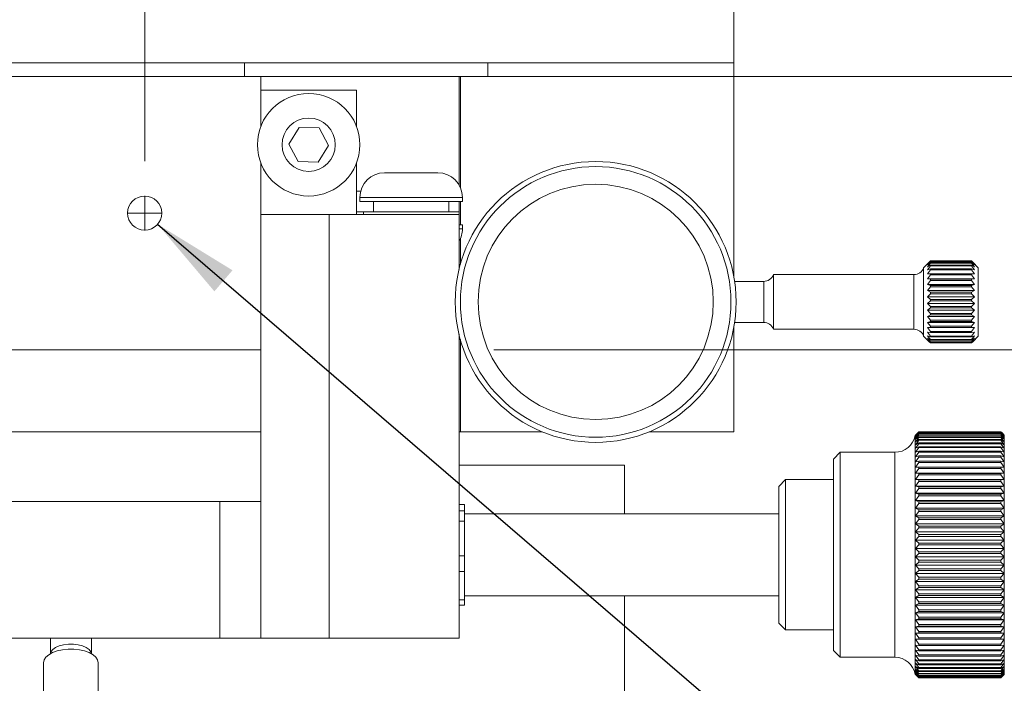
# Model space of a CAD drawing. Header units: millimetres. Extents: x 3 to 556, y 2 to 429.
# Tile 23 of 57: x 171 to 243, y 302 to 350. Entities that reach past the tile are written whole.
import ezdxf

# ---------------------------------------------------------------- set-up
doc = ezdxf.new("R2010")
doc.units = ezdxf.units.MM
doc.header["$LTSCALE"] = 2
doc.layers.add('FORMAT', color=7, linetype='Continuous')
doc.styles.add('SLDTEXTSTYLE0', font='TXT', dxfattribs={"width": 0.75})
doc.dimstyles.new('SLDDIMSTYLE0', dxfattribs={"dimtxt": 4.233333, "dimasz": 6.35, "dimexe": 0, "dimexo": 0.0625, "dimgap": 1.058333, "dimtad": 0, "dimtih": 1, "dimtoh": 1, "dimdec": 1, "dimrnd": 1e-09, "dimzin": 4, "dimdsep": 46, "dimtxsty": 'SLDTEXTSTYLE0', "dimsah": 1, "dimcen": 0.09, "dimadec": 0, "dimazin": 1, "dimtfac": 1, "dimtdec": 1, "dimtofl": 0, "dimtmove": 0, "dimatfit": 3, "dimfxl": 1, "dimfrac": 2, "dimtolj": 1, "dimtzin": 12, "dimarcsym": 0})
doc.dimstyles.new('SLDDIMSTYLE2', dxfattribs={"dimtxt": 4.233333, "dimasz": 6.35, "dimexe": 0, "dimexo": 0.0625, "dimgap": 1.058333, "dimtad": 0, "dimtih": 1, "dimtoh": 1, "dimdec": 1, "dimrnd": 1e-09, "dimzin": 12, "dimdsep": 46, "dimtxsty": 'SLDTEXTSTYLE0', "dimsah": 1, "dimcen": 0.09, "dimadec": 0, "dimazin": 3, "dimtfac": 1, "dimtdec": 1, "dimtofl": 0, "dimtmove": 0, "dimatfit": 3, "dimfxl": 1, "dimfrac": 2, "dimtolj": 1, "dimtzin": 12, "dimarcsym": 0})
doc.dimstyles.new('SLDDIMSTYLE5', dxfattribs={"dimtxt": 4.233333, "dimasz": 6.35, "dimexe": 0, "dimexo": 0.0625, "dimgap": 1.058333, "dimtad": 0, "dimtih": 1, "dimtoh": 1, "dimdec": 1, "dimrnd": 1e-09, "dimzin": 4, "dimdsep": 46, "dimtxsty": 'SLDTEXTSTYLE0', "dimsah": 1, "dimcen": 0.09, "dimadec": 0, "dimazin": 1, "dimtfac": 1, "dimtdec": 1, "dimtmove": 0, "dimatfit": 0, "dimfxl": 1, "dimfrac": 2, "dimtolj": 1, "dimtzin": 12, "dimarcsym": 0})
doc.dimstyles.new('SLDDIMSTYLE6', dxfattribs={"dimtxt": 4.233333, "dimasz": 6.35, "dimexe": 0, "dimexo": 0.0625, "dimgap": 1.058333, "dimtad": 0, "dimtih": 1, "dimtoh": 1, "dimdec": 6, "dimrnd": 1e-09, "dimzin": 12, "dimdsep": 46, "dimtxsty": 'SLDTEXTSTYLE0', "dimsah": 1, "dimcen": 0, "dimadec": 0, "dimazin": 3, "dimtfac": 1, "dimtdec": 1, "dimtofl": 0, "dimtmove": 0, "dimatfit": 3, "dimfxl": 1, "dimfrac": 2, "dimtolj": 1, "dimtzin": 12, "dimarcsym": 0})

# ---------------------------------------------------------------- blocks, each defined once
blk = doc.blocks.new('_D_4')
at = {"color": 7, "linetype": 'Continuous', "lineweight": 0}
for p, q in [((100.416, 383.073), (100.416, 416.089)), ((270.343, 383.073), (270.343, 416.089)), ((100.416, 412.533), (164.275, 412.533)), ((168.631, 412.533), (167.773, 412.533)), ((167.773, 412.533), (167.773, 405.807)), ((186.292, 412.533), (187.15, 412.533)), ((187.15, 412.533), (187.15, 405.807)), ((270.343, 412.533), (206.484, 412.533)), ((167.773, 405.807), (168.631, 405.807)), ((187.15, 405.807), (186.292, 405.807)), ((100.416, 375.573), (100.416, 377.993)), ((270.343, 348.523), (270.343, 377.993)), ((100.416, 313.423), (100.416, 370.493)), ((270.343, 328.523), (270.343, 343.443)), ((270.343, 313.523), (270.343, 323.443))]:
    blk.add_line(p, q, dxfattribs=at)
for points in [[(100.416, 412.533), (106.766, 411.517), (106.766, 413.549)], [(270.343, 412.533), (263.993, 413.549), (263.993, 411.517)]]:
    blk.add_solid(points, dxfattribs=at)
at = {"color": 7, "linetype": 'Continuous', "lineweight": 0, "char_height": 4.2333, "attachment_point": 1, "style": 'SLDTEXTSTYLE0'}
for s, insert in [('169.9mm', (165.134, 418.849)), ('NOM', (191.377, 418.849)), ('6.69in', (169.704, 411.264))]:
    blk.add_mtext(s, dxfattribs=dict(at, insert=insert))
blk = doc.blocks.new('_D_8')
at = {"color": 7, "linetype": 'Continuous', "lineweight": 0}
for p, q in [((139.692, 339.793), (139.692, 397.328)), ((179.692, 339.793), (179.692, 397.328)), ((139.692, 393.772), (126.992, 393.772)), ((150.862, 393.772), (150.003, 393.772)), ((150.003, 393.772), (150.003, 387.045)), ((168.522, 393.772), (169.38, 393.772)), ((169.38, 393.772), (169.38, 387.045)), ((179.692, 393.772), (192.392, 393.772)), ((150.003, 387.045), (150.862, 387.045)), ((169.38, 387.045), (168.522, 387.045))]:
    blk.add_line(p, q, dxfattribs=at)
for points in [[(139.692, 393.772), (133.342, 394.788), (133.342, 392.756)], [(179.692, 393.772), (186.042, 392.756), (186.042, 394.788)]]:
    blk.add_solid(points, dxfattribs=at)
at = {"color": 7, "linetype": 'Continuous', "lineweight": 0, "char_height": 4.2333, "attachment_point": 1, "style": 'SLDTEXTSTYLE0'}
for s, insert in [('40.0mm', (148.928, 400.087)), ('1.57in', (151.935, 392.502))]:
    blk.add_mtext(s, dxfattribs=dict(at, insert=insert))
blk = doc.blocks.new('_D_9')
at = {"layer": 'FORMAT'}
for p, q in [((180.64, 335.168), (237.986, 285.858)), ((237.986, 285.858), (244.019, 285.858))]:
    blk.add_line(p, q, dxfattribs=at)
blk.add_solid([(180.64, 335.168), (184.792, 330.258), (186.117, 331.799)], dxfattribs=at)
at = {"layer": 'FORMAT', "char_height": 4.2333, "attachment_point": 1, "style": 'SLDTEXTSTYLE0'}
for s, insert in [('M3x0.5', (252.203, 294.678)), ('5mm DEEP', (247.194, 287.952)), ('2 PLACES', (249.005, 281.226))]:
    blk.add_mtext(s, dxfattribs=dict(at, insert=insert))
blk = doc.blocks.new('_D_11')
at = {"color": 7, "linetype": 'Continuous', "lineweight": 0}
for p, q in [((205.232, 345.983), (301.944, 345.983)), ((298.388, 345.983), (298.388, 325.983)), ((205.232, 325.983), (301.944, 325.983)), ((298.388, 308.805), (298.388, 325.983)), ((306.008, 308.805), (298.388, 308.805)), ((313.637, 308.805), (312.779, 308.805)), ((312.779, 308.805), (312.779, 302.079)), ((331.298, 308.805), (332.156, 308.805)), ((332.156, 308.805), (332.156, 302.079)), ((312.779, 302.079), (313.637, 302.079)), ((332.156, 302.079), (331.298, 302.079))]:
    blk.add_line(p, q, dxfattribs=at)
for points in [[(298.388, 345.983), (297.372, 339.633), (299.404, 339.633)], [(298.388, 325.983), (299.404, 332.333), (297.372, 332.333)]]:
    blk.add_solid(points, dxfattribs=at)
at = {"color": 7, "linetype": 'Continuous', "lineweight": 0, "char_height": 4.2333, "attachment_point": 1, "style": 'SLDTEXTSTYLE0'}
for s, insert in [('20.0mm', (311.704, 315.12)), ('0.79in', (314.71, 307.536))]:
    blk.add_mtext(s, dxfattribs=dict(at, insert=insert))
blk = doc.blocks.new('_D_12')
at = {"color": 7, "linetype": 'Continuous', "lineweight": 0}
for p, q in [((306.008, 391.275), (298.388, 391.275)), ((298.388, 391.275), (298.388, 380.533)), ((310.517, 391.275), (309.659, 391.275)), ((309.659, 391.275), (309.659, 384.549)), ((328.178, 391.275), (329.036, 391.275)), ((329.036, 391.275), (329.036, 384.549)), ((309.659, 384.549), (310.517, 384.549)), ((329.036, 384.549), (328.178, 384.549)), ((217.332, 380.533), (301.944, 380.533)), ((298.388, 380.533), (298.388, 345.983)), ((205.232, 345.983), (301.944, 345.983))]:
    blk.add_line(p, q, dxfattribs=at)
for points in [[(298.388, 380.533), (297.372, 374.183), (299.404, 374.183)], [(298.388, 345.983), (299.404, 352.333), (297.372, 352.333)]]:
    blk.add_solid(points, dxfattribs=at)
at = {"color": 7, "linetype": 'Continuous', "lineweight": 0, "char_height": 4.2333, "attachment_point": 1, "style": 'SLDTEXTSTYLE0'}
for s, insert in [('34.6mm', (308.584, 397.591)), ('NOM', (331.699, 397.591)), ('1.36in', (311.59, 390.006))]:
    blk.add_mtext(s, dxfattribs=dict(at, insert=insert))
blk = doc.blocks.new('SW_CENTERMARKSYMBOL_5')
at = {"color": 0, "linetype": 'Continuous', "lineweight": 0}
for q in [(0, 1.27), (-1.27, 0), (0, -1.27), (1.27, 0)]:
    blk.add_line((0, 0), q, dxfattribs=at)

msp = doc.modelspace()

# ---------------------------------------------------------------- linework, layer by layer
at = {"color": 7, "linetype": 'Continuous', "lineweight": 0}
for p, q in [((222.791797, 346.9833606), (222.791797, 352.9833616)), ((138.7917953, 346.9833606), (222.791797, 346.9833606)), ((186.9917973, 345.9833586), (186.9917973, 346.9833606)), ((204.7917968, 346.9833606), (204.7917968, 345.9833586)), ((222.791797, 346.9833606), (222.791797, 345.9833586)), ((162.6917976, 345.9833586), (188.1917971, 345.9833586)), ((188.1917971, 345.9833586), (188.1917971, 344.9833603)), ((202.6917976, 345.9833586), (188.1917971, 345.9833586)), ((202.6917976, 338.0485089), (202.6917976, 345.9833586)), ((202.7917975, 345.9833586), (202.6917976, 345.9833586)), ((222.791797, 345.9833586), (202.7917975, 345.9833586)), ((202.7917975, 337.8527337), (202.7917975, 345.9833586)), ((222.791797, 331.3757726), (222.791797, 345.9833586)), ((188.1917971, 342.3296534), (188.1917971, 344.9833603)), ((188.1917971, 344.9833603), (195.1917964, 344.9833603)), ((195.1917964, 344.9833603), (195.1917964, 342.3296534)), ((190.2490402, 341.0256007), (191.0070009, 342.2539444)), ((191.0070009, 342.2539444), (192.4497574, 342.2117033)), ((192.4497574, 342.2117033), (193.1345551, 340.9411185)), ((190.9338361, 339.7550159), (190.2490402, 341.0256007)), ((193.1345551, 340.9411185), (192.3765945, 339.7127748)), ((188.1917971, 335.883359), (188.1917971, 339.6370695)), ((192.3765945, 339.7127748), (190.9338361, 339.7550159)), ((195.1917964, 339.6370695), (195.1917964, 335.883359)), ((197.2417976, 338.9333622), (201.1417965, 338.9333622)), ((195.1917964, 337.5833617), (195.498954, 337.5833617)), ((195.4417969, 337.1333615), (195.4417969, 336.8333601)), ((195.4417969, 336.8333601), (202.9417972, 336.8333601)), ((196.4417971, 336.8333601), (196.4417971, 336.0833586)), ((201.941797, 336.0833586), (201.941797, 336.8333601)), ((202.6917976, 336.8333601), (202.6917976, 336.0833586)), ((202.7917975, 335.1333612), (202.7917975, 336.8333601)), ((202.9417972, 336.8333601), (202.9417972, 337.1333615)), ((188.1917971, 304.8833604), (188.1917971, 335.883359)), ((188.1917971, 335.883359), (193.1917979, 335.883359)), ((193.1917979, 335.883359), (193.1917979, 304.8833604)), ((193.1917979, 335.883359), (202.6917976, 335.883359)), ((195.6917974, 336.0833586), (195.1917964, 336.0833586)), ((195.6917974, 336.0833586), (202.6917976, 336.0833586)), ((195.6917974, 336.0833586), (195.6917974, 335.883359)), ((202.6917976, 336.0833586), (202.6917976, 335.883359)), ((202.6917976, 335.883359), (202.6917976, 331.8479382)), ((202.9417972, 335.1333612), (202.6917976, 335.1333612)), ((202.9417972, 334.8333598), (202.9417972, 335.1333612)), ((202.7917975, 332.2367654), (202.7917975, 334.1139839)), ((237.1030501, 332.3946134), (236.6917967, 331.98336)), ((237.1917977, 332.482262), (236.9752205, 332.2642432)), ((236.9752205, 332.2642432), (237.1917977, 332.4643807)), ((237.1917977, 332.4508057), (236.9752205, 332.2013491)), ((236.9752205, 332.2013491), (237.1917977, 332.3605866)), ((237.1917977, 332.3291899), (236.9752205, 332.055869)), ((236.9752205, 332.055869), (237.1917977, 332.1693712)), ((237.1917977, 332.482262), (240.1917963, 332.482262)), ((237.1917977, 332.4643807), (237.1917977, 332.4508057)), ((237.1917977, 332.4643807), (240.1917963, 332.4643807)), ((237.1917977, 332.4508057), (240.1917963, 332.4508057)), ((237.1917977, 332.3605866), (237.1917977, 332.3291899)), ((237.1917977, 332.3605866), (240.1917963, 332.3605866)), ((237.1917977, 332.3291899), (240.1917963, 332.3291899)), ((237.1917977, 332.1693712), (237.1917977, 332.1211026)), ((237.1917977, 332.1693712), (240.1917963, 332.1693712)), ((240.4083735, 332.2642432), (240.1917963, 332.482262)), ((240.1917963, 332.4508057), (240.1917963, 332.4643807)), ((240.1917963, 332.4643807), (240.4083735, 332.2642432)), ((240.4083735, 332.2013491), (240.1917963, 332.4508057)), ((240.1917963, 332.3291899), (240.1917963, 332.3605866)), ((240.1917963, 332.3605866), (240.4083735, 332.2013491)), ((240.4083735, 332.055869), (240.1917963, 332.3291899)), ((240.1917963, 332.1211026), (240.1917963, 332.1693712)), ((240.1917963, 332.1693712), (240.4083735, 332.055869)), ((240.6917973, 331.98336), (240.2805439, 332.3946134)), ((235.98469, 331.483359), (225.6917967, 331.483359)), ((225.6917967, 328.719663), (225.6917967, 331.483359)), ((236.6917967, 328.5287381), (236.6917967, 331.98336)), ((237.1917977, 332.1211026), (236.9752205, 331.832225)), ((236.9752205, 331.832225), (237.1917977, 331.8965421)), ((237.1917977, 331.8328694), (236.9752205, 331.5372118)), ((236.9752205, 331.5372118), (237.1917977, 331.5503881)), ((237.1917977, 331.4732485), (236.9752205, 331.1797925)), ((237.1917977, 332.1211026), (240.1917963, 332.1211026)), ((237.1917977, 331.8965421), (237.1917977, 331.8328694)), ((237.1917977, 331.8965421), (240.1917963, 331.8965421)), ((237.1917977, 331.8328694), (240.1917963, 331.8328694)), ((237.1917977, 331.5503881), (237.1917977, 331.4732485)), ((237.1917977, 331.5503881), (240.1917963, 331.5503881)), ((237.1917977, 331.4732485), (240.1917963, 331.4732485)), ((240.4083735, 331.832225), (240.1917963, 332.1211026)), ((240.1917963, 331.8328694), (240.1917963, 331.8965421)), ((240.1917963, 331.8965421), (240.4083735, 331.832225)), ((240.4083735, 331.5372118), (240.1917963, 331.8328694)), ((240.1917963, 331.4732485), (240.1917963, 331.5503881)), ((240.1917963, 331.5503881), (240.4083735, 331.5372118)), ((240.4083735, 331.1797925), (240.1917963, 331.4732485)), ((240.6917973, 331.98336), (240.6917973, 328.5287381)), ((224.9846905, 330.9833617), (222.857486, 330.9833617)), ((236.9752205, 331.1797925), (237.1917977, 331.1414295)), ((236.9752205, 331.1797925), (240.4083735, 331.1797925)), ((237.1917977, 331.0531662), (236.9752205, 330.7708302)), ((236.9752205, 330.7708302), (237.1917977, 330.68209)), ((236.9752205, 330.7708302), (240.4083735, 330.7708302)), ((237.1917977, 331.1414295), (237.1917977, 331.0531662)), ((237.1917977, 331.1414295), (240.1917963, 331.1414295)), ((237.1917977, 331.0531662), (240.1917963, 331.0531662)), ((240.1917963, 331.1414295), (240.4083735, 331.1797925)), ((240.1917963, 331.0531662), (240.1917963, 331.1414295)), ((240.4083735, 330.7708302), (240.1917963, 331.0531662)), ((240.1917963, 330.68209), (240.4083735, 330.7708302)), ((237.1917977, 330.5853815), (236.9752205, 330.3227485)), ((236.9752205, 330.3227485), (237.1917977, 330.1863284)), ((236.9752205, 330.3227485), (240.4083735, 330.3227485)), ((237.1917977, 330.0841176), (236.9752205, 329.8491598)), ((237.1917977, 330.68209), (237.1917977, 330.5853815)), ((237.1917977, 330.68209), (240.1917963, 330.68209)), ((237.1917977, 330.5853815), (240.1917963, 330.5853815)), ((237.1917977, 330.1863284), (237.1917977, 330.0841176)), ((237.1917977, 330.1863284), (240.1917963, 330.1863284)), ((237.1917977, 330.0841176), (240.1917963, 330.0841176)), ((240.1917963, 330.5853815), (240.1917963, 330.68209)), ((240.4083735, 330.3227485), (240.1917963, 330.5853815)), ((240.1917963, 330.1863284), (240.4083735, 330.3227485)), ((240.1917963, 330.0841176), (240.1917963, 330.1863284)), ((240.4083735, 329.8491598), (240.1917963, 330.0841176)), ((236.9752205, 329.8491598), (237.1917977, 329.6692097)), ((236.9752205, 329.8491598), (240.4083735, 329.8491598)), ((237.1917977, 329.5645998), (236.9752205, 329.3644586)), ((236.9752205, 329.3644586), (237.1917977, 329.1464397)), ((236.9752205, 329.3644586), (240.4083735, 329.3644586)), ((237.1917977, 329.6692097), (237.1917977, 329.5645998)), ((237.1917977, 329.6692097), (240.1917963, 329.6692097)), ((237.1917977, 329.5645998), (240.1917963, 329.5645998)), ((240.1917963, 329.6692097), (240.4083735, 329.8491598)), ((240.1917963, 329.5645998), (240.1917963, 329.6692097)), ((240.4083735, 329.3644586), (240.1917963, 329.5645998)), ((240.1917963, 329.1464397), (240.4083735, 329.3644586)), ((225.6917967, 327.4833621), (225.6917967, 328.719663)), ((237.1917977, 329.0426121), (236.9752205, 328.8833709)), ((236.9752205, 328.8833709), (237.1917977, 328.6339105)), ((236.9752205, 328.8833709), (240.4083735, 328.8833709)), ((237.1917977, 329.1464397), (237.1917977, 329.0426121)), ((237.1917977, 329.1464397), (240.1917963, 329.1464397)), ((237.1917977, 329.0426121), (240.1917963, 329.0426121)), ((237.1917977, 328.6339105), (237.1917977, 328.5340131)), ((237.1917977, 328.6339105), (240.1917963, 328.6339105)), ((240.1917963, 329.0426121), (240.1917963, 329.1464397)), ((240.4083735, 328.8833709), (240.1917963, 329.0426121)), ((240.1917963, 328.6339105), (240.4083735, 328.8833709)), ((240.1917963, 328.5340131), (240.1917963, 328.6339105)), ((222.857486, 327.9833593), (224.9846905, 327.9833593)), ((236.6917967, 326.983361), (236.6917967, 328.5287381)), ((237.1917977, 328.5340131), (236.9752205, 328.420511)), ((236.9752205, 328.420511), (237.1917977, 328.1471902)), ((236.9752205, 328.420511), (240.4083735, 328.420511)), ((237.1917977, 328.0542628), (236.9752205, 327.9899494)), ((236.9752205, 327.9899494), (237.1917977, 327.701068)), ((236.9752205, 327.9899494), (240.4083735, 327.9899494)), ((237.1917977, 328.5340131), (240.1917963, 328.5340131)), ((237.1917977, 328.1471902), (237.1917977, 328.0542628)), ((237.1917977, 328.1471902), (240.1917963, 328.1471902)), ((237.1917977, 328.0542628), (240.1917963, 328.0542628)), ((240.4083735, 328.420511), (240.1917963, 328.5340131)), ((240.1917963, 328.1471902), (240.4083735, 328.420511)), ((240.1917963, 328.0542628), (240.1917963, 328.1471902)), ((240.4083735, 327.9899494), (240.1917963, 328.0542628)), ((240.1917963, 327.701068), (240.4083735, 327.9899494)), ((240.6917973, 328.5287381), (240.6917973, 326.983361)), ((202.6917976, 327.1187828), (202.6917976, 304.8833604)), ((222.791797, 319.9833599), (222.791797, 327.5909447)), ((225.6917967, 327.4833621), (235.98469, 327.4833621)), ((237.1917977, 327.6179382), (236.9752205, 327.6047618)), ((236.9752205, 327.6047618), (237.1917977, 327.3091004)), ((236.9752205, 327.6047618), (240.4083735, 327.6047618)), ((237.1917977, 327.2382901), (236.9752205, 327.2766531)), ((236.9752205, 327.2766531), (237.1917977, 326.9831971)), ((237.1917977, 327.701068), (237.1917977, 327.6179382)), ((237.1917977, 327.701068), (240.1917963, 327.701068)), ((237.1917977, 327.6179382), (240.1917963, 327.6179382)), ((237.1917977, 327.3091004), (237.1917977, 327.2382901)), ((237.1917977, 327.3091004), (240.1917963, 327.3091004)), ((237.1917977, 327.2382901), (240.1917963, 327.2382901)), ((240.1917963, 327.6179382), (240.1917963, 327.701068)), ((240.4083735, 327.6047618), (240.1917963, 327.6179382)), ((240.1917963, 327.3091004), (240.4083735, 327.6047618)), ((240.1917963, 327.2382901), (240.1917963, 327.3091004)), ((240.1917963, 326.9831971), (240.4083735, 327.2766531)), ((240.4083735, 327.2766531), (240.1917963, 327.2382901)), ((202.7917975, 319.9833599), (202.7917975, 326.7299556)), ((236.6917967, 326.983361), (237.1030501, 326.5721076)), ((237.1917977, 326.9268558), (236.9752205, 327.015596)), ((236.9752205, 327.015596), (237.1917977, 326.73326)), ((237.1917977, 326.6931013), (236.9752205, 326.8295177)), ((236.9752205, 326.8295177), (237.1917977, 326.5668848)), ((237.1917977, 326.544127), (236.9752205, 326.7240808)), ((236.9752205, 326.7240808), (237.1917977, 326.4891231)), ((237.1917977, 326.484459), (237.1038939, 326.5729495)), ((237.1917977, 326.9831971), (237.1917977, 326.9268558)), ((237.1917977, 326.9831971), (240.1917963, 326.9831971)), ((237.1917977, 326.9268558), (240.1917963, 326.9268558)), ((237.1917977, 326.73326), (237.1917977, 326.6931013)), ((237.1917977, 326.73326), (240.1917963, 326.73326)), ((237.1917977, 326.6931013), (240.1917963, 326.6931013)), ((237.1917977, 326.5668848), (237.1917977, 326.544127)), ((237.1917977, 326.5668848), (240.1917963, 326.5668848)), ((237.1917977, 326.544127), (240.1917963, 326.544127)), ((237.1917977, 326.4891231), (237.1917977, 326.484459)), ((237.1917977, 326.4891231), (240.1917963, 326.4891231)), ((237.1917977, 326.484459), (240.1917963, 326.484459)), ((240.1917963, 326.73326), (240.4083735, 327.015596)), ((240.4083735, 327.015596), (240.1917963, 326.9268558)), ((240.1917963, 326.9268558), (240.1917963, 326.9831971)), ((240.1917963, 326.5668848), (240.4083735, 326.8295177)), ((240.4083735, 326.8295177), (240.1917963, 326.6931013)), ((240.1917963, 326.6931013), (240.1917963, 326.73326)), ((240.1917963, 326.4891231), (240.4083735, 326.7240808)), ((240.4083735, 326.7240808), (240.1917963, 326.544127)), ((240.2797001, 326.5729495), (240.1917963, 326.484459)), ((240.1917963, 326.544127), (240.1917963, 326.5668848)), ((240.1917963, 326.484459), (240.1917963, 326.4891231)), ((240.2805439, 326.5721076), (240.6917973, 326.983361)), ((162.6917976, 325.983359), (188.1917971, 325.983359)), ((131.1918008, 319.9833599), (188.1917971, 319.9833599)), ((202.6917976, 319.9833599), (202.7917975, 319.9833599)), ((208.7750086, 319.9833599), (202.7917975, 319.9833599)), ((222.791797, 319.9833599), (216.6085854, 319.9833599)), ((236.2545966, 319.8950295), (236.0674064, 319.7078393)), ((236.342927, 319.9806665), (236.0929265, 319.7215912)), ((236.0929265, 319.7215912), (236.342927, 319.9550924)), ((236.342927, 319.9433894), (236.0929265, 319.6686567)), ((236.2549747, 319.8946514), (236.342927, 319.9829576)), ((236.342927, 319.9829576), (236.342927, 319.9806665)), ((236.342927, 319.9829576), (242.3429261, 319.9829576)), ((242.3429261, 319.9806665), (236.342927, 319.9806665)), ((236.342927, 319.9550924), (236.342927, 319.9433894)), ((236.342927, 319.9550924), (242.3429261, 319.9550924)), ((242.3429261, 319.9433894), (236.342927, 319.9433894)), ((242.3429261, 319.9829576), (242.4308783, 319.8946514)), ((242.3429261, 319.9806665), (242.3429261, 319.9829576)), ((242.5929266, 319.7215912), (242.3429261, 319.9806665)), ((242.3429261, 319.9550924), (242.5929266, 319.7215912)), ((242.3429261, 319.9433894), (242.3429261, 319.9550924)), ((242.5929266, 319.6686567), (242.3429261, 319.9433894)), ((242.5929266, 319.7333612), (242.4312564, 319.8950295)), ((236.0674064, 319.7078393), (236.0674064, 303.8391196)), ((236.0929265, 319.6686567), (236.342927, 319.8835165)), ((236.342927, 319.8624612), (236.0929265, 319.5734085)), ((236.0929265, 319.5734085), (236.342927, 319.768582)), ((236.342927, 319.738273), (236.0929265, 319.4363122)), ((236.0929265, 319.4363122), (236.342927, 319.6108458)), ((236.342927, 319.5714341), (236.0929265, 319.2580328)), ((236.0929265, 319.2580328), (236.342927, 319.4110771)), ((236.342927, 319.3627526), (236.0929265, 319.0394384)), ((236.342927, 319.8835165), (236.342927, 319.8624612)), ((236.342927, 319.8835165), (242.3429261, 319.8835165)), ((242.3429261, 319.8624612), (236.342927, 319.8624612)), ((236.342927, 319.768582), (236.342927, 319.738273)), ((236.342927, 319.768582), (242.3429261, 319.768582)), ((242.3429261, 319.738273), (236.342927, 319.738273)), ((236.342927, 319.6108458), (236.342927, 319.5714341)), ((236.342927, 319.6108458), (242.3429261, 319.6108458)), ((242.3429261, 319.5714341), (236.342927, 319.5714341)), ((236.342927, 319.4110771), (236.342927, 319.3627526)), ((236.342927, 319.4110771), (242.3429261, 319.4110771)), ((242.3429261, 319.3627526), (236.342927, 319.3627526)), ((242.3429261, 319.8835165), (242.5929266, 319.6686567)), ((242.3429261, 319.8624612), (242.3429261, 319.8835165)), ((242.5929266, 319.5734085), (242.3429261, 319.8624612)), ((242.3429261, 319.768582), (242.5929266, 319.5734085)), ((242.3429261, 319.738273), (242.3429261, 319.768582)), ((242.5929266, 319.4363122), (242.3429261, 319.738273)), ((242.3429261, 319.6108458), (242.5929266, 319.4363122)), ((242.3429261, 319.5714341), (242.3429261, 319.6108458)), ((242.5929266, 319.2580328), (242.3429261, 319.5714341)), ((242.3429261, 319.4110771), (242.5929266, 319.2580328)), ((242.3429261, 319.3627526), (242.3429261, 319.4110771)), ((242.5929266, 319.0394384), (242.3429261, 319.3627526)), ((242.5929266, 319.7333612), (242.5929266, 319.7215912)), ((242.5929266, 319.7215912), (242.5929266, 319.6686567)), ((242.5929266, 319.6686567), (242.5929266, 319.5734085)), ((242.5929266, 319.5734085), (242.5929266, 319.4363122)), ((242.5929266, 319.4363122), (242.5929266, 319.2580328)), ((242.5929266, 319.2580328), (242.5929266, 319.0394384)), ((230.5929265, 318.4833606), (230.0929264, 317.9833596)), ((234.5929271, 318.4833606), (230.5929265, 318.4833606)), ((230.5929265, 318.4833606), (230.5929265, 303.48336)), ((236.0929265, 319.0394384), (236.342927, 319.1702501)), ((236.342927, 319.1132494), (236.0929265, 318.781598)), ((236.0929265, 318.781598), (236.342927, 318.8895364)), ((236.342927, 318.8241371), (236.0929265, 318.4857653)), ((236.0929265, 318.4857653), (236.342927, 318.5703051)), ((236.342927, 318.4968256), (236.0929265, 318.15338)), ((236.342927, 319.1702501), (236.342927, 319.1132494)), ((236.342927, 319.1702501), (242.3429261, 319.1702501)), ((242.3429261, 319.1132494), (236.342927, 319.1132494)), ((236.342927, 318.8895364), (236.342927, 318.8241371)), ((236.342927, 318.8895364), (242.3429261, 318.8895364)), ((242.3429261, 318.8241371), (236.342927, 318.8241371)), ((236.342927, 318.5703051), (236.342927, 318.4968256)), ((236.342927, 318.5703051), (242.3429261, 318.5703051)), ((242.3429261, 318.4968256), (236.342927, 318.4968256)), ((242.3429261, 319.1702501), (242.5929266, 319.0394384)), ((242.3429261, 319.1132494), (242.3429261, 319.1702501)), ((242.5929266, 318.781598), (242.3429261, 319.1132494)), ((242.3429261, 318.8895364), (242.5929266, 318.781598)), ((242.3429261, 318.8241371), (242.3429261, 318.8895364)), ((242.5929266, 318.4857653), (242.3429261, 318.8241371)), ((242.3429261, 318.5703051), (242.5929266, 318.4857653)), ((242.3429261, 318.4968256), (242.3429261, 318.5703051)), ((242.5929266, 318.15338), (242.3429261, 318.4968256)), ((242.5929266, 319.0394384), (242.5929266, 318.781598)), ((242.5929266, 318.781598), (242.5929266, 318.4857653)), ((242.5929266, 318.4857653), (242.5929266, 318.15338)), ((230.0929264, 305.2512486), (230.0929264, 317.9833596)), ((236.0929265, 318.15338), (236.342927, 318.2141115)), ((236.342927, 318.1329095), (236.0929265, 317.7860645)), ((236.0929265, 317.7860645), (236.342927, 317.8226897)), ((236.342927, 317.7341619), (236.0929265, 317.3856051)), ((236.342927, 318.2141115), (236.342927, 318.1329095)), ((236.342927, 318.2141115), (242.3429261, 318.2141115)), ((242.3429261, 318.1329095), (236.342927, 318.1329095)), ((236.342927, 317.8226897), (236.342927, 317.7341619)), ((236.342927, 317.8226897), (242.3429261, 317.8226897)), ((242.3429261, 317.7341619), (236.342927, 317.7341619)), ((242.3429261, 318.2141115), (242.5929266, 318.15338)), ((242.3429261, 318.1329095), (242.3429261, 318.2141115)), ((242.5929266, 317.7860645), (242.3429261, 318.1329095)), ((242.3429261, 317.8226897), (242.5929266, 317.7860645)), ((242.3429261, 317.7341619), (242.3429261, 317.8226897)), ((242.5929266, 317.3856051), (242.3429261, 317.7341619)), ((242.5929266, 318.15338), (242.5929266, 317.7860645)), ((242.5929266, 317.7860645), (242.5929266, 317.3856051)), ((214.7917971, 317.5333613), (202.6917976, 317.5333613)), ((214.7917971, 317.5333613), (214.7917971, 313.9833608)), ((236.0929265, 317.3856051), (236.342927, 317.397947)), ((236.342927, 317.3025236), (236.0929265, 316.9539575)), ((236.342927, 317.397947), (236.342927, 317.3025236)), ((236.342927, 317.397947), (242.3429261, 317.397947)), ((242.3429261, 317.3025236), (236.342927, 317.3025236)), ((242.3429261, 317.397947), (242.5929266, 317.3856051)), ((242.3429261, 317.3025236), (242.3429261, 317.397947)), ((242.5929266, 316.9539575), (242.3429261, 317.3025236)), ((242.5929266, 317.3856051), (242.5929266, 316.9539575)), ((226.5929268, 316.4833602), (226.0929267, 315.9833611)), ((230.0929264, 316.4833602), (226.5929268, 316.4833602)), ((226.5929268, 316.4833602), (226.5929268, 306.4795588)), ((236.0929265, 316.9539575), (236.342927, 316.9419547)), ((242.5929266, 316.9539575), (236.0929265, 316.9539575)), ((236.342927, 316.8400996), (236.0929265, 316.4932192)), ((236.0929265, 316.4932192), (236.342927, 316.4569312)), ((242.5929266, 316.4932192), (236.0929265, 316.4932192)), ((236.342927, 316.3491436), (236.0929265, 316.0056383)), ((236.342927, 316.9419547), (236.342927, 316.8400996)), ((236.342927, 316.9419547), (242.3429261, 316.9419547)), ((242.3429261, 316.8400996), (236.342927, 316.8400996)), ((236.342927, 316.4569312), (236.342927, 316.3491436)), ((236.342927, 316.4569312), (242.3429261, 316.4569312)), ((242.3429261, 316.3491436), (236.342927, 316.3491436)), ((242.3429261, 316.9419547), (242.5929266, 316.9539575)), ((242.3429261, 316.8400996), (242.3429261, 316.9419547)), ((242.5929266, 316.4932192), (242.3429261, 316.8400996)), ((242.3429261, 316.4569312), (242.5929266, 316.4932192)), ((242.3429261, 316.3491436), (242.3429261, 316.4569312)), ((242.5929266, 316.0056383), (242.3429261, 316.3491436)), ((242.5929266, 316.9539575), (242.5929266, 316.4932192)), ((242.5929266, 316.4932192), (242.5929266, 316.0056383)), ((226.0929267, 305.9833613), (226.0929267, 315.9833611)), ((236.0929265, 316.0056383), (236.342927, 315.9452421)), ((242.5929266, 316.0056383), (236.0929265, 316.0056383)), ((236.342927, 315.8320435), (236.0929265, 315.4935897)), ((236.342927, 315.9452421), (236.342927, 315.8320435)), ((236.342927, 315.9452421), (242.3429261, 315.9452421)), ((242.3429261, 315.8320435), (236.342927, 315.8320435)), ((242.3429261, 315.9452421), (242.5929266, 316.0056383)), ((242.3429261, 315.8320435), (242.3429261, 315.9452421)), ((242.5929266, 315.4935897), (242.3429261, 315.8320435)), ((242.5929266, 316.0056383), (242.5929266, 315.4935897)), ((185.1917985, 314.8833611), (134.1917994, 314.8833611)), ((185.1917985, 304.8833604), (185.1917985, 314.8833611)), ((188.1917971, 314.8833611), (185.1917985, 314.8833611)), ((236.0929265, 315.4935897), (236.342927, 315.4093777)), ((242.5929266, 315.4935897), (236.0929265, 315.4935897)), ((236.342927, 315.2913232), (236.0929265, 314.9595675)), ((236.0929265, 314.9595675), (236.342927, 314.8519513)), ((242.5929266, 314.9595675), (236.0929265, 314.9595675)), ((236.342927, 315.4093777), (236.342927, 315.2913232)), ((236.342927, 315.4093777), (242.3429261, 315.4093777)), ((242.3429261, 315.2913232), (236.342927, 315.2913232)), ((236.342927, 314.8519513), (236.342927, 314.7296146)), ((236.342927, 314.8519513), (242.3429261, 314.8519513)), ((242.3429261, 315.4093777), (242.5929266, 315.4935897)), ((242.3429261, 315.2913232), (242.3429261, 315.4093777)), ((242.5929266, 314.9595675), (242.3429261, 315.2913232)), ((242.3429261, 314.8519513), (242.5929266, 314.9595675)), ((242.3429261, 314.7296146), (242.3429261, 314.8519513)), ((242.5929266, 315.4935897), (242.5929266, 314.9595675)), ((242.5929266, 314.9595675), (242.5929266, 314.4061738)), ((202.6917976, 314.6648374), (203.0917969, 314.6648374)), ((203.0917969, 314.1940557), (202.6917976, 314.1940557)), ((203.0917969, 314.6648374), (203.0917969, 314.1940557)), ((203.0917969, 314.1940557), (203.0917969, 313.4420947)), ((236.342927, 314.7296146), (236.0929265, 314.4061738)), ((236.0929265, 314.4061738), (236.342927, 314.2756769)), ((242.5929266, 314.4061738), (236.0929265, 314.4061738)), ((236.342927, 314.149654), (236.0929265, 313.8361038)), ((242.3429261, 314.7296146), (236.342927, 314.7296146)), ((236.342927, 314.2756769), (236.342927, 314.149654)), ((236.342927, 314.2756769), (242.3429261, 314.2756769)), ((242.3429261, 314.149654), (236.342927, 314.149654)), ((242.5929266, 314.4061738), (242.3429261, 314.7296146)), ((242.3429261, 314.2756769), (242.5929266, 314.4061738)), ((242.3429261, 314.149654), (242.3429261, 314.2756769)), ((242.5929266, 313.8361038), (242.3429261, 314.149654)), ((242.5929266, 314.4061738), (242.5929266, 313.8361038)), ((202.6917976, 313.4420947), (203.0917969, 313.4420947)), ((226.0929267, 313.9833608), (203.0917969, 313.9833608)), ((203.0917969, 313.4420947), (203.0917969, 310.9107767)), ((236.0929265, 313.8361038), (236.342927, 313.6833631)), ((242.5929266, 313.8361038), (236.0929265, 313.8361038)), ((236.342927, 313.5542669), (236.0929265, 313.2521366)), ((236.342927, 313.6833631), (236.342927, 313.5542669)), ((236.342927, 313.6833631), (242.3429261, 313.6833631)), ((242.3429261, 313.5542669), (236.342927, 313.5542669)), ((242.3429261, 313.6833631), (242.5929266, 313.8361038)), ((242.3429261, 313.5542669), (242.3429261, 313.6833631)), ((242.5929266, 313.2521366), (242.3429261, 313.5542669)), ((242.5929266, 313.8361038), (242.5929266, 313.2521366)), ((236.0929265, 313.2521366), (236.342927, 313.0778954)), ((242.5929266, 313.2521366), (236.0929265, 313.2521366)), ((236.342927, 312.9463573), (236.0929265, 312.6571146)), ((236.342927, 313.0778954), (236.342927, 312.9463573)), ((236.342927, 313.0778954), (242.3429261, 313.0778954)), ((242.3429261, 312.9463573), (236.342927, 312.9463573)), ((242.3429261, 313.0778954), (242.5929266, 313.2521366)), ((242.3429261, 312.9463573), (242.3429261, 313.0778954)), ((242.5929266, 312.6571146), (242.3429261, 312.9463573)), ((242.5929266, 313.2521366), (242.5929266, 312.6571146)), ((236.0929265, 312.6571146), (236.342927, 312.4622242)), ((242.5929266, 312.6571146), (236.0929265, 312.6571146)), ((236.342927, 312.3288811), (236.0929265, 312.0539398)), ((236.0929265, 312.0539398), (236.342927, 311.8393463)), ((242.5929266, 312.0539398), (236.0929265, 312.0539398)), ((236.342927, 312.4622242), (236.342927, 312.3288811)), ((236.342927, 312.4622242), (242.3429261, 312.4622242)), ((242.3429261, 312.3288811), (236.342927, 312.3288811)), ((242.3429261, 312.4622242), (242.5929266, 312.6571146)), ((242.3429261, 312.3288811), (242.3429261, 312.4622242)), ((242.5929266, 312.0539398), (242.3429261, 312.3288811)), ((242.3429261, 311.8393463), (242.5929266, 312.0539398)), ((242.5929266, 312.6571146), (242.5929266, 312.0539398)), ((242.5929266, 312.0539398), (242.5929266, 311.4455477)), ((236.342927, 311.7048522), (236.0929265, 311.4455477)), ((236.0929265, 311.4455477), (236.342927, 311.2122999)), ((242.5929266, 311.4455477), (236.0929265, 311.4455477)), ((236.342927, 311.8393463), (236.342927, 311.7048522)), ((236.342927, 311.8393463), (242.3429261, 311.8393463)), ((242.3429261, 311.7048522), (236.342927, 311.7048522)), ((242.3429261, 311.7048522), (242.3429261, 311.8393463)), ((242.5929266, 311.4455477), (242.3429261, 311.7048522)), ((242.3429261, 311.2122999), (242.5929266, 311.4455477)), ((242.5929266, 311.4455477), (242.5929266, 310.8349056)), ((203.0917969, 310.9107767), (202.6917976, 310.9107767)), ((203.0917969, 310.9107767), (203.0917969, 309.7606157)), ((236.342927, 311.0773065), (236.0929265, 310.8349056)), ((236.0929265, 310.8349056), (236.342927, 310.5841358)), ((242.5929266, 310.8349056), (236.0929265, 310.8349056)), ((236.342927, 311.2122999), (236.342927, 311.0773065)), ((236.342927, 311.2122999), (242.3429261, 311.2122999)), ((242.3429261, 311.0773065), (236.342927, 311.0773065)), ((236.342927, 310.5841358), (236.342927, 310.4493027)), ((236.342927, 310.5841358), (242.3429261, 310.5841358)), ((242.3429261, 311.0773065), (242.3429261, 311.2122999)), ((242.5929266, 310.8349056), (242.3429261, 311.0773065)), ((242.3429261, 310.5841358), (242.5929266, 310.8349056)), ((242.3429261, 310.4493027), (242.3429261, 310.5841358)), ((242.5929266, 310.8349056), (242.5929266, 310.2249862)), ((236.342927, 310.4493027), (236.0929265, 310.2249862)), ((236.0929265, 310.2249862), (236.342927, 309.9579182)), ((242.5929266, 310.2249862), (236.0929265, 310.2249862)), ((236.342927, 309.8239028), (236.0929265, 309.6187604)), ((242.3429261, 310.4493027), (236.342927, 310.4493027)), ((236.342927, 309.9579182), (236.342927, 309.8239028)), ((236.342927, 309.9579182), (242.3429261, 309.9579182)), ((242.3429261, 309.8239028), (236.342927, 309.8239028)), ((242.5929266, 310.2249862), (242.3429261, 310.4493027)), ((242.3429261, 309.9579182), (242.5929266, 310.2249862)), ((242.3429261, 309.8239028), (242.3429261, 309.9579182)), ((242.5929266, 309.6187604), (242.3429261, 309.8239028)), ((242.5929266, 310.2249862), (242.5929266, 309.6187604)), ((202.6917976, 309.7606157), (203.0917969, 309.7606157)), ((203.0917969, 309.7606157), (203.0917969, 307.7000813)), ((236.0929265, 309.6187604), (236.342927, 309.3366963)), ((242.5929266, 309.6187604), (236.0929265, 309.6187604)), ((236.342927, 309.2041505), (236.0929265, 309.0191842)), ((236.342927, 309.3366963), (236.342927, 309.2041505)), ((236.342927, 309.3366963), (242.3429261, 309.3366963)), ((242.3429261, 309.2041505), (236.342927, 309.2041505)), ((242.3429261, 309.3366963), (242.5929266, 309.6187604)), ((242.3429261, 309.2041505), (242.3429261, 309.3366963)), ((242.5929266, 309.0191842), (242.3429261, 309.2041505)), ((242.5929266, 309.6187604), (242.5929266, 309.0191842)), ((236.0929265, 309.0191842), (236.342927, 308.7234967)), ((242.5929266, 309.0191842), (236.0929265, 309.0191842)), ((236.342927, 308.593065), (236.0929265, 308.4291765)), ((236.0929265, 308.4291765), (236.342927, 308.1213073)), ((242.5929266, 308.4291765), (236.0929265, 308.4291765)), ((236.342927, 308.7234967), (236.342927, 308.593065)), ((236.342927, 308.7234967), (242.3429261, 308.7234967)), ((242.3429261, 308.593065), (236.342927, 308.593065)), ((242.3429261, 308.7234967), (242.5929266, 309.0191842)), ((242.3429261, 308.593065), (242.3429261, 308.7234967)), ((242.5929266, 308.4291765), (242.3429261, 308.593065)), ((242.3429261, 308.1213073), (242.5929266, 308.4291765)), ((242.5929266, 309.0191842), (242.5929266, 308.4291765)), ((242.5929266, 308.4291765), (242.5929266, 307.851613)), ((203.0917969, 307.7000813), (202.6917976, 307.7000813)), ((203.0917969, 307.9833598), (226.0929267, 307.9833598)), ((203.0917969, 307.7000813), (203.0917969, 307.3018831)), ((214.7917971, 307.9833598), (214.7917971, 289.5333604)), ((236.342927, 307.9936267), (236.0929265, 307.851613)), ((236.0929265, 307.851613), (236.342927, 307.5330616)), ((242.5929266, 307.851613), (236.0929265, 307.851613)), ((236.342927, 308.1213073), (236.342927, 307.9936267)), ((236.342927, 308.1213073), (242.3429261, 308.1213073)), ((242.3429261, 307.9936267), (236.342927, 307.9936267)), ((242.3429261, 307.9936267), (242.3429261, 308.1213073)), ((242.5929266, 307.851613), (242.3429261, 307.9936267)), ((242.3429261, 307.5330616), (242.5929266, 307.851613)), ((242.5929266, 307.851613), (242.5929266, 307.2893065)), ((202.6917976, 307.3018831), (203.0917969, 307.3018831)), ((236.342927, 307.4087542), (236.0929265, 307.2893065)), ((236.0929265, 307.2893065), (236.342927, 306.9616244)), ((242.5929266, 307.2893065), (236.0929265, 307.2893065)), ((236.342927, 307.5330616), (236.342927, 307.4087542)), ((236.342927, 307.5330616), (242.3429261, 307.5330616)), ((242.3429261, 307.4087542), (236.342927, 307.4087542)), ((236.342927, 306.9616244), (236.342927, 306.8412957)), ((236.342927, 306.9616244), (242.3429261, 306.9616244)), ((242.3429261, 307.4087542), (242.3429261, 307.5330616)), ((242.5929266, 307.2893065), (242.3429261, 307.4087542)), ((242.3429261, 306.9616244), (242.5929266, 307.2893065)), ((242.3429261, 306.8412957), (242.3429261, 306.9616244)), ((242.5929266, 307.2893065), (242.5929266, 306.7449969)), ((226.5929268, 306.4795588), (226.5929268, 305.4833603)), ((236.342927, 306.8412957), (236.0929265, 306.7449969)), ((236.0929265, 306.7449969), (236.342927, 306.4097823)), ((242.5929266, 306.7449969), (236.0929265, 306.7449969)), ((236.342927, 306.294017), (236.0929265, 306.2213366)), ((236.0929265, 306.2213366), (236.342927, 305.8802211)), ((242.5929266, 306.2213366), (236.0929265, 306.2213366)), ((242.3429261, 306.8412957), (236.342927, 306.8412957)), ((236.342927, 306.4097823), (236.342927, 306.294017)), ((236.342927, 306.4097823), (242.3429261, 306.4097823)), ((242.3429261, 306.294017), (236.342927, 306.294017)), ((242.5929266, 306.7449969), (242.3429261, 306.8412957)), ((242.3429261, 306.4097823), (242.5929266, 306.7449969)), ((242.3429261, 306.294017), (242.3429261, 306.4097823)), ((242.5929266, 306.2213366), (242.3429261, 306.294017)), ((242.3429261, 305.8802211), (242.5929266, 306.2213366)), ((242.5929266, 306.7449969), (242.5929266, 306.2213366)), ((242.5929266, 306.2213366), (242.5929266, 305.7208774)), ((226.0929267, 305.9833613), (226.5929268, 305.4833603)), ((226.5929268, 305.4833603), (230.0929264, 305.4833603)), ((236.342927, 305.7695855), (236.0929265, 305.7208774)), ((236.0929265, 305.7208774), (236.342927, 305.3755206)), ((242.5929266, 305.7208774), (236.0929265, 305.7208774)), ((236.342927, 305.8802211), (236.342927, 305.7695855)), ((236.342927, 305.8802211), (242.3429261, 305.8802211)), ((242.3429261, 305.7695855), (236.342927, 305.7695855)), ((242.3429261, 305.7695855), (242.3429261, 305.8802211)), ((242.5929266, 305.7208774), (242.3429261, 305.7695855)), ((242.3429261, 305.3755206), (242.5929266, 305.7208774)), ((242.5929266, 305.7208774), (242.5929266, 305.2460556)), ((185.1917985, 304.8833604), (134.1917994, 304.8833604)), ((172.7917972, 304.8833604), (172.7917972, 303.747348)), ((175.7917958, 303.747348), (175.7917958, 304.8833604)), ((188.1917971, 304.8833604), (185.1917985, 304.8833604)), ((193.1917979, 304.8833604), (188.1917971, 304.8833604)), ((193.1917979, 304.8833604), (202.6917976, 304.8833604)), ((230.0929264, 303.9833601), (230.0929264, 305.2512486)), ((236.342927, 305.2705531), (236.0929265, 305.2460556)), ((236.0929265, 305.2460556), (236.342927, 304.8981433)), ((242.5929266, 305.2460556), (236.0929265, 305.2460556)), ((236.342927, 304.7993542), (236.0929265, 304.7991847)), ((236.0929265, 304.7991847), (236.342927, 304.4504109)), ((242.5929266, 304.7991847), (236.0929265, 304.7991847)), ((236.342927, 305.3755206), (236.342927, 305.2705531)), ((236.342927, 305.3755206), (242.3429261, 305.3755206)), ((242.3429261, 305.2705531), (236.342927, 305.2705531)), ((236.342927, 304.8981433), (236.342927, 304.7993542)), ((236.342927, 304.8981433), (242.3429261, 304.8981433)), ((242.3429261, 304.7993542), (236.342927, 304.7993542)), ((242.3429261, 305.2705531), (242.3429261, 305.3755206)), ((242.5929266, 305.2460556), (242.3429261, 305.2705531)), ((242.3429261, 304.8981433), (242.5929266, 305.2460556)), ((242.3429261, 304.7993542), (242.3429261, 304.8981433)), ((242.5929266, 304.7991847), (242.3429261, 304.7993542)), ((242.3429261, 304.4504109), (242.5929266, 304.7991847)), ((242.5929266, 305.2460556), (242.5929266, 304.7991847)), ((242.5929266, 304.7991847), (242.5929266, 304.382443)), ((236.342927, 304.3582835), (236.0929265, 304.382443)), ((236.0929265, 304.382443), (236.342927, 304.0345074)), ((236.342927, 304.4504109), (236.342927, 304.3582835)), ((236.342927, 304.4504109), (242.3429261, 304.4504109)), ((242.3429261, 304.3582835), (236.342927, 304.3582835)), ((242.3429261, 304.3582835), (242.3429261, 304.4504109)), ((242.5929266, 304.382443), (242.3429261, 304.3582835)), ((242.3429261, 304.0345074), (242.5929266, 304.382443)), ((242.5929266, 304.382443), (242.5929266, 303.9978608)), ((230.0929264, 303.9833601), (230.5929265, 303.48336)), ((230.5929265, 303.48336), (234.5929271, 303.48336)), ((236.0674064, 303.8391196), (236.0674064, 302.2588813)), ((236.342927, 303.9494888), (236.0929265, 303.9978608)), ((236.0929265, 303.9978608), (236.342927, 303.6524574)), ((236.342927, 303.5749621), (236.0929265, 303.6473109)), ((236.0929265, 303.6473109), (236.342927, 303.3061237)), ((236.342927, 303.2365297), (236.0929265, 303.3325016)), ((236.0929265, 303.3325016), (236.342927, 302.9971919)), ((236.342927, 304.0345074), (236.342927, 303.9494888)), ((236.342927, 304.0345074), (242.3429261, 304.0345074)), ((242.3429261, 303.9494888), (236.342927, 303.9494888)), ((236.342927, 303.6524574), (236.342927, 303.5749621)), ((236.342927, 303.6524574), (242.3429261, 303.6524574)), ((242.3429261, 303.5749621), (236.342927, 303.5749621)), ((242.3429261, 303.9494888), (242.3429261, 304.0345074)), ((242.5929266, 303.9978608), (242.3429261, 303.9494888)), ((242.3429261, 303.6524574), (242.5929266, 303.9978608)), ((242.3429261, 303.5749621), (242.3429261, 303.6524574)), ((242.5929266, 303.6473109), (242.3429261, 303.5749621)), ((242.3429261, 303.3061237), (242.5929266, 303.6473109)), ((242.5929266, 303.3325016), (242.3429261, 303.2365297)), ((242.3429261, 302.9971919), (242.5929266, 303.3325016)), ((242.5929266, 303.9978608), (242.5929266, 303.6473109)), ((242.5929266, 303.6473109), (242.5929266, 303.3325016)), ((242.5929266, 303.3325016), (242.5929266, 303.0549665)), ((172.2917962, 303.0859106), (172.2917962, 298.639758)), ((176.2917968, 298.639758), (176.2917968, 303.0859106)), ((236.342927, 302.9358382), (236.0929265, 303.0549665)), ((236.0929265, 303.0549665), (236.342927, 302.727168)), ((236.342927, 302.6743527), (236.0929265, 302.8160571)), ((236.0929265, 302.8160571), (236.342927, 302.4973678)), ((236.342927, 302.4533489), (236.0929265, 302.6169385)), ((236.0929265, 302.6169385), (236.342927, 302.3089101)), ((236.342927, 303.3061237), (236.342927, 303.2365297)), ((236.342927, 303.3061237), (242.3429261, 303.3061237)), ((242.3429261, 303.2365297), (236.342927, 303.2365297)), ((236.342927, 302.9971919), (236.342927, 302.9358382)), ((236.342927, 302.9971919), (242.3429261, 302.9971919)), ((242.3429261, 302.9358382), (236.342927, 302.9358382)), ((236.342927, 302.727168), (236.342927, 302.6743527)), ((236.342927, 302.727168), (242.3429261, 302.727168)), ((242.3429261, 302.6743527), (236.342927, 302.6743527)), ((242.3429261, 303.2365297), (242.3429261, 303.3061237)), ((242.5929266, 303.0549665), (242.3429261, 302.9358382)), ((242.3429261, 302.727168), (242.5929266, 303.0549665)), ((242.3429261, 302.9358382), (242.3429261, 302.9971919)), ((242.5929266, 302.8160571), (242.3429261, 302.6743527)), ((242.3429261, 302.4973678), (242.5929266, 302.8160571)), ((242.3429261, 302.6743527), (242.3429261, 302.727168)), ((242.5929266, 302.6169385), (242.3429261, 302.4533489)), ((242.3429261, 302.3089101), (242.5929266, 302.6169385)), ((242.5929266, 303.0549665), (242.5929266, 302.8160571)), ((242.5929266, 302.8160571), (242.5929266, 302.6169385)), ((242.5929266, 302.6169385), (242.5929266, 302.4585801)), ((236.0674064, 302.2588813), (236.2545966, 302.071691)), ((236.342927, 302.2739026), (236.0929265, 302.4585801)), ((236.0929265, 302.4585801), (236.342927, 302.1627138)), ((236.342927, 302.1368873), (236.0929265, 302.3417541)), ((236.0929265, 302.3417541), (236.342927, 302.0594907)), ((236.342927, 302.0429709), (236.0929265, 302.2670285)), ((236.0929265, 302.2670285), (236.342927, 301.9997436)), ((236.342927, 301.9926115), (236.0929265, 302.2347684)), ((236.0929265, 302.2347684), (236.342927, 301.9837639)), ((236.342927, 302.4973678), (236.342927, 302.4533489)), ((236.342927, 302.4973678), (242.3429261, 302.4973678)), ((242.3429261, 302.4533489), (236.342927, 302.4533489)), ((236.342927, 302.3089101), (236.342927, 302.2739026)), ((236.342927, 302.3089101), (242.3429261, 302.3089101)), ((242.3429261, 302.2739026), (236.342927, 302.2739026)), ((236.342927, 302.1627138), (236.342927, 302.1368873)), ((236.342927, 302.1627138), (242.3429261, 302.1627138)), ((242.3429261, 302.1368873), (236.342927, 302.1368873)), ((236.342927, 302.0594907), (236.342927, 302.0429709)), ((236.342927, 302.0594907), (242.3429261, 302.0594907)), ((242.3429261, 302.0429709), (236.342927, 302.0429709)), ((236.342927, 301.9997436), (236.342927, 301.9926115)), ((236.342927, 301.9997436), (242.3429261, 301.9997436)), ((242.3429261, 301.9926115), (236.342927, 301.9926115)), ((236.342927, 301.9837639), (242.3429261, 301.9837639)), ((242.3429261, 302.4533489), (242.3429261, 302.4973678)), ((242.5929266, 302.4585801), (242.3429261, 302.2739026)), ((242.3429261, 302.1627138), (242.5929266, 302.4585801)), ((242.5929266, 302.3417541), (242.3429261, 302.1368873)), ((242.3429261, 302.0594907), (242.5929266, 302.3417541)), ((242.3429261, 302.2739026), (242.3429261, 302.3089101)), ((242.5929266, 302.2670285), (242.3429261, 302.0429709)), ((242.3429261, 301.9997436), (242.5929266, 302.2670285)), ((242.5929266, 302.2347684), (242.3429261, 301.9926115)), ((242.3429261, 301.9837639), (242.5929266, 302.2347684)), ((242.3429261, 302.1368873), (242.3429261, 302.1627138)), ((242.3429261, 302.0429709), (242.3429261, 302.0594907)), ((242.3429261, 301.9926115), (242.3429261, 301.9997436)), ((242.4312564, 302.071691), (242.5929266, 302.2333602)), ((242.5929266, 302.4585801), (242.5929266, 302.3417541)), ((242.5929266, 302.3417541), (242.5929266, 302.2670285)), ((242.5929266, 302.2670285), (242.5929266, 302.2347684)), ((242.5929266, 302.2347684), (242.5929266, 302.2333602))]:
    msp.add_line(p, q, dxfattribs=at)
at = {"color": 8, "linetype": 'Continuous', "lineweight": 0}
for p, q in [((202.9417972, 337.1333615), (195.4417969, 337.1333615)), ((202.6917976, 334.8333598), (202.9417972, 334.8333598)), ((235.98469, 327.4833621), (235.98469, 331.483359)), ((224.9846905, 327.9833593), (224.9846905, 330.9833617)), ((234.5929271, 303.48336), (234.5929271, 318.4833606))]:
    msp.add_line(p, q, dxfattribs=at)
at = {"color": 7, "linetype": 'Continuous', "lineweight": 0, "flags": 128}
msp.add_lwpolyline([(172.2917962, 303.0859106), (172.3355013, 303.2938219), (172.4647055, 303.4926471), (172.6737614, 303.6736962), (172.9535344, 303.8290557), (173.2917982, 303.9519363), (173.6737634, 304.036967), (174.0827407, 304.0804327), (174.5008523, 304.0804327), (174.9098296, 304.036967), (175.2917985, 303.9519363), (175.6300586, 303.8290557), (175.9098316, 303.6736962), (176.1188875, 303.4926471), (176.2480917, 303.2938219), (176.2917968, 303.0859106)], dxfattribs=at)
at = {"color": 8, "linetype": 'Continuous', "lineweight": 0, "flags": 128}
msp.add_lwpolyline([(172.7952729, 303.749314), (172.8353831, 303.8777695), (172.9636113, 304.046825), (173.1690313, 304.1956252), (173.4396997, 304.3155209), (173.7598884, 304.3995448), (174.1109933, 304.442815), (174.4726035, 304.442815), (174.8237046, 304.3995448), (175.1438933, 304.3155209), (175.4145618, 304.1956252), (175.6199817, 304.046825), (175.7482099, 303.8777695), (175.7883201, 303.749314)], dxfattribs=at)
at = {"color": 7, "linetype": 'Continuous', "lineweight": 0}
for centre, radius in [((191.6917972, 340.9833604), 3.75), ((191.6917972, 340.9833604), 1.95), ((212.6917972, 329.4833604), 10.2757594), ((212.6917972, 329.4833604), 9.9), ((212.6917972, 329.4833604), 8.6053923), ((179.6917972, 335.9833604), 1.25)]:
    msp.add_circle(centre, radius, dxfattribs=at)
for centre, radius, start, end in [((197.2417972, 337.1333604), 1.8, 90, 180), ((201.1417972, 337.1333604), 1.8, 0, 90), ((201.1417972, 334.8333604), 1.8, 329.441568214, 0), ((224.9846904, 331.7333604), 0.75, 270, 340.528779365), ((235.9846904, 332.2333604), 0.75, 270, 340.528779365), ((224.9846904, 327.2333604), 0.75, 19.471220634, 90), ((235.9846904, 326.7333604), 0.75, 19.471220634, 90), ((234.5929266, 319.9833604), 1.5, 270, 349.415775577), ((234.5929266, 301.9833604), 1.5, 10.584224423, 90)]:
    msp.add_arc(centre, radius, start, end, dxfattribs=at)

# ---------------------------------------------------------------- block references
msp.add_blockref('SW_CENTERMARKSYMBOL_5', (179.6917972, 335.9833604), dxfattribs=at)

# ---------------------------------------------------------------- dimensions: what is measured, and where the dimension line sits
dim = msp.add_linear_dim(base=(270.3429266, 412.5333604), p1=(100.4160378, 310.8833604), p2=(270.3429266, 310.9833604), text='<> NOM', dimstyle='SLDDIMSTYLE2', dxfattribs=at)
dim.commit()
dim.dimension.update_dxf_attribs({"geometry": '_D_4', "text_midpoint": (185.3794822, 412.5333604), "dimtype": 160})
dim = msp.add_linear_dim(base=(179.6917972, 393.7716256), p1=(139.6917972, 337.2533604), p2=(179.6917972, 337.2533604), dimstyle='SLDDIMSTYLE5', dxfattribs=at)
dim.commit()
dim.dimension.update_dxf_attribs({"geometry": '_D_8', "text_midpoint": (159.6917972, 393.7716256), "dimtype": 160})
dim = msp.add_linear_dim(base=(298.387611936, 345.9833603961), p1=(214.7917971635, 380.5333603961), p2=(202.6917971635, 345.9833603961), angle=90, text='<> NOM', dimstyle='SLDDIMSTYLE2', dxfattribs=at)
dim.commit()
dim.dimension.update_dxf_attribs({"geometry": '_D_12', "text_midpoint": (298.387611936, 391.2752782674), "dimtype": 160})
dim = msp.add_linear_dim(base=(298.3876119, 325.9833604), p1=(202.6917972, 345.9833604), p2=(202.6917972, 325.9833604), angle=90, dimstyle='SLDDIMSTYLE0', dxfattribs=at)
dim.commit()
dim.dimension.update_dxf_attribs({"geometry": '_D_11', "text_midpoint": (298.3876119, 308.804838), "dimtype": 160})
at = {"layer": 'FORMAT'}
dim = msp.add_diameter_dim_2p(p1=(178.7439996, 336.7983327), p2=(180.6395947, 335.1683881), text='M3x0.5\\P5mm DEEP\\P2 PLACES', dimstyle='SLDDIMSTYLE6', override={"dimpost": '<>'}, dxfattribs=at)
dim.commit()
dim.dimension.update_dxf_attribs({"geometry": '_D_9', "text_midpoint": (261.6263928, 285.8582546), "dimtype": 163})

doc.saveas('drawing.dxf')
